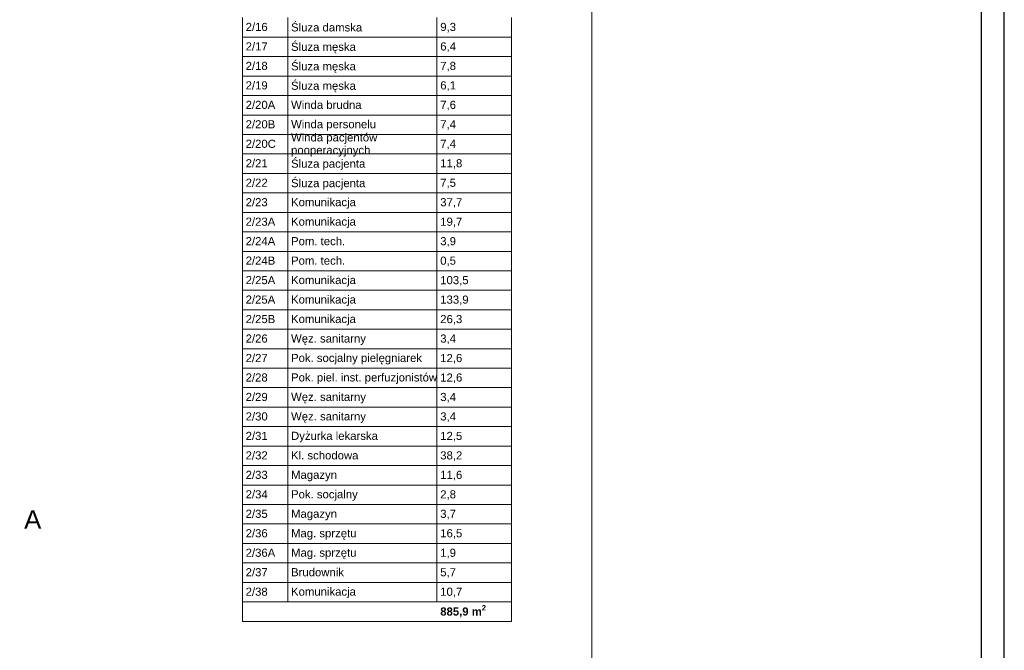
# Model space of a CAD drawing. Header units: millimetres. Extents: x -13944 to 84772, y -78836 to -35317.
# Tile 84 of 85: x 63520 to 84772, y -62569 to -48969. Entities that reach past the tile are written whole.
import ezdxf

# ---------------------------------------------------------------- set-up
doc = ezdxf.new("R2010")
doc.units = ezdxf.units.MM
doc.header["$MEASUREMENT"] = 0
for name, color, linetype, lineweight in [('0_Nr_pióra__2', 7, 'Continuous', 15), ('0_Nr_pióra__4', 7, 'Continuous', 25), ('0_Nr_pióra__6', 7, 'Continuous', 35), ('Znaczniki - Przekroje_Nr_pióra__5', 7, 'Continuous', 35)]:
    doc.layers.add(name, color=color, linetype=linetype, lineweight=lineweight)
doc.styles.add('GENERATED_STYLE_1', font='txt')
doc.styles.add('GENERATED_STYLE_2', font='txt')

msp = doc.modelspace()

# ---------------------------------------------------------------- linework, layer by layer
at = {"layer": '0_Nr_pióra__2', "linetype": 'Continuous'}
for p, q in [((75871.934, -77136.04), (75871.934, -37336.041)), ((68327.186, -48924.777), (68327.186, -49344.777)), ((69307.186, -48924.777), (69307.186, -49344.777)), ((69307.186, -48924.777), (69307.186, -49344.777)), ((72527.186, -48924.777), (72527.186, -49344.777)), ((72527.186, -48924.777), (72527.186, -49344.777)), ((74137.186, -48924.777), (74137.186, -49344.777)), ((68327.186, -49344.777), (69307.186, -49344.777)), ((68327.186, -49344.777), (69307.186, -49344.777)), ((68327.186, -49344.777), (68327.186, -49764.777)), ((69307.186, -49344.777), (69307.186, -49764.777)), ((69307.186, -49344.777), (72527.186, -49344.777)), ((69307.186, -49344.777), (72527.186, -49344.777)), ((69307.186, -49344.777), (69307.186, -49764.777)), ((72527.186, -49344.777), (72527.186, -49764.777)), ((72527.186, -49344.777), (74137.186, -49344.777)), ((72527.186, -49344.777), (74137.186, -49344.777)), ((72527.186, -49344.777), (72527.186, -49764.777)), ((74137.186, -49344.777), (74137.186, -49764.777)), ((68327.186, -49764.777), (69307.186, -49764.777)), ((68327.186, -49764.777), (69307.186, -49764.777)), ((68327.186, -49764.777), (68327.186, -50184.777)), ((69307.186, -49764.777), (69307.186, -50184.777)), ((69307.186, -49764.777), (72527.186, -49764.777)), ((69307.186, -49764.777), (72527.186, -49764.777)), ((69307.186, -49764.777), (69307.186, -50184.777)), ((72527.186, -49764.777), (72527.186, -50184.777)), ((72527.186, -49764.777), (74137.186, -49764.777)), ((72527.186, -49764.777), (74137.186, -49764.777)), ((72527.186, -49764.777), (72527.186, -50184.777)), ((74137.186, -49764.777), (74137.186, -50184.777)), ((68327.186, -50184.777), (69307.186, -50184.777)), ((68327.186, -50184.777), (69307.186, -50184.777)), ((68327.186, -50184.777), (68327.186, -50604.777)), ((69307.186, -50184.777), (69307.186, -50604.777)), ((69307.186, -50184.777), (72527.186, -50184.777)), ((69307.186, -50184.777), (72527.186, -50184.777)), ((69307.186, -50184.777), (69307.186, -50604.777)), ((72527.186, -50184.777), (72527.186, -50604.777)), ((72527.186, -50184.777), (74137.186, -50184.777)), ((72527.186, -50184.777), (74137.186, -50184.777)), ((72527.186, -50184.777), (72527.186, -50604.777)), ((74137.186, -50184.777), (74137.186, -50604.777)), ((68327.186, -50604.777), (69307.186, -50604.777)), ((68327.186, -50604.777), (69307.186, -50604.777)), ((68327.186, -50604.777), (68327.186, -51024.777)), ((69307.186, -50604.777), (69307.186, -51024.777)), ((69307.186, -50604.777), (72527.186, -50604.777)), ((69307.186, -50604.777), (72527.186, -50604.777)), ((69307.186, -50604.777), (69307.186, -51024.777)), ((72527.186, -50604.777), (72527.186, -51024.777)), ((72527.186, -50604.777), (74137.186, -50604.777)), ((72527.186, -50604.777), (74137.186, -50604.777)), ((72527.186, -50604.777), (72527.186, -51024.777)), ((74137.186, -50604.777), (74137.186, -51024.777)), ((68327.186, -51024.777), (69307.186, -51024.777)), ((68327.186, -51024.777), (69307.186, -51024.777)), ((68327.186, -51024.777), (68327.186, -51444.777)), ((69307.186, -51024.777), (69307.186, -51444.777)), ((69307.186, -51024.777), (72527.186, -51024.777)), ((69307.186, -51024.777), (72527.186, -51024.777)), ((69307.186, -51024.777), (69307.186, -51444.777)), ((72527.186, -51024.777), (72527.186, -51444.777)), ((72527.186, -51024.777), (74137.186, -51024.777)), ((72527.186, -51024.777), (74137.186, -51024.777)), ((72527.186, -51024.777), (72527.186, -51444.777)), ((74137.186, -51024.777), (74137.186, -51444.777)), ((68327.186, -51444.777), (69307.186, -51444.777)), ((68327.186, -51444.777), (69307.186, -51444.777)), ((68327.186, -51444.777), (68327.186, -51864.777)), ((69307.186, -51444.777), (69307.186, -51864.777)), ((69307.186, -51444.777), (72527.186, -51444.777)), ((69307.186, -51444.777), (72527.186, -51444.777)), ((69307.186, -51444.777), (69307.186, -51864.777)), ((72527.186, -51444.777), (72527.186, -51864.777)), ((72527.186, -51444.777), (74137.186, -51444.777)), ((72527.186, -51444.777), (74137.186, -51444.777)), ((72527.186, -51444.777), (72527.186, -51864.777)), ((74137.186, -51444.777), (74137.186, -51864.777)), ((68327.186, -51864.777), (69307.186, -51864.777)), ((68327.186, -51864.777), (69307.186, -51864.777)), ((68327.186, -51864.777), (68327.186, -52284.777)), ((69307.186, -51864.777), (69307.186, -52284.777)), ((69307.186, -51864.777), (72527.186, -51864.777)), ((69307.186, -51864.777), (72527.186, -51864.777)), ((69307.186, -51864.777), (69307.186, -52284.777)), ((72527.186, -51864.777), (72527.186, -52284.777)), ((72527.186, -51864.777), (74137.186, -51864.777)), ((72527.186, -51864.777), (74137.186, -51864.777)), ((72527.186, -51864.777), (72527.186, -52284.777)), ((74137.186, -51864.777), (74137.186, -52284.777)), ((68327.186, -52284.777), (69307.186, -52284.777)), ((68327.186, -52284.777), (69307.186, -52284.777)), ((68327.186, -52284.777), (68327.186, -52704.777)), ((69307.186, -52284.777), (69307.186, -52704.777)), ((69307.186, -52284.777), (72527.186, -52284.777)), ((69307.186, -52284.777), (72527.186, -52284.777)), ((69307.186, -52284.777), (69307.186, -52704.777)), ((72527.186, -52284.777), (72527.186, -52704.777)), ((72527.186, -52284.777), (74137.186, -52284.777)), ((72527.186, -52284.777), (74137.186, -52284.777)), ((72527.186, -52284.777), (72527.186, -52704.777)), ((74137.186, -52284.777), (74137.186, -52704.777)), ((68327.186, -52704.777), (69307.186, -52704.777)), ((68327.186, -52704.777), (69307.186, -52704.777)), ((68327.186, -52704.777), (68327.186, -53124.777)), ((69307.186, -52704.777), (69307.186, -53124.777)), ((69307.186, -52704.777), (72527.186, -52704.777)), ((69307.186, -52704.777), (72527.186, -52704.777)), ((69307.186, -52704.777), (69307.186, -53124.777)), ((72527.186, -52704.777), (72527.186, -53124.777)), ((72527.186, -52704.777), (74137.186, -52704.777)), ((72527.186, -52704.777), (74137.186, -52704.777)), ((72527.186, -52704.777), (72527.186, -53124.777)), ((74137.186, -52704.777), (74137.186, -53124.777)), ((68327.186, -53124.777), (69307.186, -53124.777)), ((68327.186, -53124.777), (69307.186, -53124.777)), ((68327.186, -53124.777), (68327.186, -53544.777)), ((69307.186, -53124.777), (69307.186, -53544.777)), ((69307.186, -53124.777), (72527.186, -53124.777)), ((69307.186, -53124.777), (72527.186, -53124.777)), ((69307.186, -53124.777), (69307.186, -53544.777)), ((72527.186, -53124.777), (72527.186, -53544.777)), ((72527.186, -53124.777), (74137.186, -53124.777)), ((72527.186, -53124.777), (74137.186, -53124.777)), ((72527.186, -53124.777), (72527.186, -53544.777)), ((74137.186, -53124.777), (74137.186, -53544.777)), ((68327.186, -53544.777), (69307.186, -53544.777)), ((68327.186, -53544.777), (69307.186, -53544.777)), ((68327.186, -53544.777), (68327.186, -53964.777)), ((69307.186, -53544.777), (69307.186, -53964.777)), ((69307.186, -53544.777), (72527.186, -53544.777)), ((69307.186, -53544.777), (72527.186, -53544.777)), ((69307.186, -53544.777), (69307.186, -53964.777)), ((72527.186, -53544.777), (72527.186, -53964.777)), ((72527.186, -53544.777), (74137.186, -53544.777)), ((72527.186, -53544.777), (74137.186, -53544.777)), ((72527.186, -53544.777), (72527.186, -53964.777)), ((74137.186, -53544.777), (74137.186, -53964.777)), ((68327.186, -53964.777), (69307.186, -53964.777)), ((68327.186, -53964.777), (69307.186, -53964.777)), ((68327.186, -53964.777), (68327.186, -54384.777)), ((69307.186, -53964.777), (69307.186, -54384.777)), ((69307.186, -53964.777), (72527.186, -53964.777)), ((69307.186, -53964.777), (72527.186, -53964.777)), ((69307.186, -53964.777), (69307.186, -54384.777)), ((72527.186, -53964.777), (72527.186, -54384.777)), ((72527.186, -53964.777), (74137.186, -53964.777)), ((72527.186, -53964.777), (74137.186, -53964.777)), ((72527.186, -53964.777), (72527.186, -54384.777)), ((74137.186, -53964.777), (74137.186, -54384.777)), ((68327.186, -54384.777), (69307.186, -54384.777)), ((68327.186, -54384.777), (69307.186, -54384.777)), ((68327.186, -54384.777), (68327.186, -54804.777)), ((69307.186, -54384.777), (69307.186, -54804.777)), ((69307.186, -54384.777), (72527.186, -54384.777)), ((69307.186, -54384.777), (72527.186, -54384.777)), ((69307.186, -54384.777), (69307.186, -54804.777)), ((72527.186, -54384.777), (72527.186, -54804.777)), ((72527.186, -54384.777), (74137.186, -54384.777)), ((72527.186, -54384.777), (74137.186, -54384.777)), ((72527.186, -54384.777), (72527.186, -54804.777)), ((74137.186, -54384.777), (74137.186, -54804.777)), ((68327.186, -54804.777), (69307.186, -54804.777)), ((68327.186, -54804.777), (69307.186, -54804.777)), ((68327.186, -54804.777), (68327.186, -55224.777)), ((69307.186, -54804.777), (69307.186, -55224.777)), ((69307.186, -54804.777), (72527.186, -54804.777)), ((69307.186, -54804.777), (72527.186, -54804.777)), ((69307.186, -54804.777), (69307.186, -55224.777)), ((72527.186, -54804.777), (72527.186, -55224.777)), ((72527.186, -54804.777), (74137.186, -54804.777)), ((72527.186, -54804.777), (74137.186, -54804.777)), ((72527.186, -54804.777), (72527.186, -55224.777)), ((74137.186, -54804.777), (74137.186, -55224.777)), ((68327.186, -55224.777), (69307.186, -55224.777)), ((68327.186, -55224.777), (69307.186, -55224.777)), ((68327.186, -55224.777), (68327.186, -55644.777)), ((69307.186, -55224.777), (69307.186, -55644.777)), ((69307.186, -55224.777), (72527.186, -55224.777)), ((69307.186, -55224.777), (72527.186, -55224.777)), ((69307.186, -55224.777), (69307.186, -55644.777)), ((72527.186, -55224.777), (72527.186, -55644.777)), ((72527.186, -55224.777), (74137.186, -55224.777)), ((72527.186, -55224.777), (74137.186, -55224.777)), ((72527.186, -55224.777), (72527.186, -55644.777)), ((74137.186, -55224.777), (74137.186, -55644.777)), ((68327.186, -55644.777), (69307.186, -55644.777)), ((68327.186, -55644.777), (69307.186, -55644.777)), ((68327.186, -55644.777), (68327.186, -56064.777)), ((69307.186, -55644.777), (69307.186, -56064.777)), ((69307.186, -55644.777), (72527.186, -55644.777)), ((69307.186, -55644.777), (72527.186, -55644.777)), ((69307.186, -55644.777), (69307.186, -56064.777)), ((72527.186, -55644.777), (72527.186, -56064.777)), ((72527.186, -55644.777), (74137.186, -55644.777)), ((72527.186, -55644.777), (74137.186, -55644.777)), ((72527.186, -55644.777), (72527.186, -56064.777)), ((74137.186, -55644.777), (74137.186, -56064.777)), ((68327.186, -56064.777), (69307.186, -56064.777)), ((68327.186, -56064.777), (69307.186, -56064.777)), ((68327.186, -56064.777), (68327.186, -56484.777)), ((69307.186, -56064.777), (69307.186, -56484.777)), ((69307.186, -56064.777), (72527.186, -56064.777)), ((69307.186, -56064.777), (72527.186, -56064.777)), ((69307.186, -56064.777), (69307.186, -56484.777)), ((72527.186, -56064.777), (72527.186, -56484.777)), ((72527.186, -56064.777), (74137.186, -56064.777)), ((72527.186, -56064.777), (74137.186, -56064.777)), ((72527.186, -56064.777), (72527.186, -56484.777)), ((74137.186, -56064.777), (74137.186, -56484.777)), ((68327.186, -56484.777), (69307.186, -56484.777)), ((68327.186, -56484.777), (69307.186, -56484.777)), ((68327.186, -56484.777), (68327.186, -56904.777)), ((69307.186, -56484.777), (69307.186, -56904.777)), ((69307.186, -56484.777), (72527.186, -56484.777)), ((69307.186, -56484.777), (72527.186, -56484.777)), ((69307.186, -56484.777), (69307.186, -56904.777)), ((72527.186, -56484.777), (72527.186, -56904.777)), ((72527.186, -56484.777), (74137.186, -56484.777)), ((72527.186, -56484.777), (74137.186, -56484.777)), ((72527.186, -56484.777), (72527.186, -56904.777)), ((74137.186, -56484.777), (74137.186, -56904.777)), ((68327.186, -56904.777), (69307.186, -56904.777)), ((68327.186, -56904.777), (69307.186, -56904.777)), ((68327.186, -56904.777), (68327.186, -57324.777)), ((69307.186, -56904.777), (69307.186, -57324.777)), ((69307.186, -56904.777), (72527.186, -56904.777)), ((69307.186, -56904.777), (72527.186, -56904.777)), ((69307.186, -56904.777), (69307.186, -57324.777)), ((72527.186, -56904.777), (72527.186, -57324.777)), ((72527.186, -56904.777), (74137.186, -56904.777)), ((72527.186, -56904.777), (74137.186, -56904.777)), ((72527.186, -56904.777), (72527.186, -57324.777)), ((74137.186, -56904.777), (74137.186, -57324.777)), ((68327.186, -57324.777), (69307.186, -57324.777)), ((68327.186, -57324.777), (69307.186, -57324.777)), ((68327.186, -57324.777), (68327.186, -57744.777)), ((69307.186, -57324.777), (69307.186, -57744.777)), ((69307.186, -57324.777), (72527.186, -57324.777)), ((69307.186, -57324.777), (72527.186, -57324.777)), ((69307.186, -57324.777), (69307.186, -57744.777)), ((72527.186, -57324.777), (72527.186, -57744.777)), ((72527.186, -57324.777), (74137.186, -57324.777)), ((72527.186, -57324.777), (74137.186, -57324.777)), ((72527.186, -57324.777), (72527.186, -57744.777)), ((74137.186, -57324.777), (74137.186, -57744.777)), ((68327.186, -57744.777), (69307.186, -57744.777)), ((68327.186, -57744.777), (69307.186, -57744.777)), ((68327.186, -57744.777), (68327.186, -58164.777)), ((69307.186, -57744.777), (69307.186, -58164.777)), ((69307.186, -57744.777), (72527.186, -57744.777)), ((69307.186, -57744.777), (72527.186, -57744.777)), ((69307.186, -57744.777), (69307.186, -58164.777)), ((72527.186, -57744.777), (72527.186, -58164.777)), ((72527.186, -57744.777), (74137.186, -57744.777)), ((72527.186, -57744.777), (74137.186, -57744.777)), ((72527.186, -57744.777), (72527.186, -58164.777)), ((74137.186, -57744.777), (74137.186, -58164.777)), ((68327.186, -58164.777), (68327.186, -58584.777)), ((68327.186, -58164.777), (69307.186, -58164.777)), ((69307.186, -58164.777), (69307.186, -58584.777)), ((69307.186, -58164.777), (69307.186, -58584.777)), ((69307.186, -58164.777), (72527.186, -58164.777)), ((72527.186, -58164.777), (72527.186, -58584.777)), ((72527.186, -58164.777), (72527.186, -58584.777)), ((72527.186, -58164.777), (74137.186, -58164.777)), ((74137.186, -58164.777), (74137.186, -58584.777)), ((68327.186, -58584.777), (69307.186, -58584.777)), ((68327.186, -58584.777), (68327.186, -59004.777)), ((69307.186, -58584.777), (69307.186, -59004.777)), ((69307.186, -58584.777), (72527.186, -58584.777)), ((69307.186, -58584.777), (69307.186, -59004.777)), ((72527.186, -58584.777), (72527.186, -59004.777)), ((72527.186, -58584.777), (74137.186, -58584.777)), ((72527.186, -58584.777), (72527.186, -59004.777)), ((74137.186, -58584.777), (74137.186, -59004.777)), ((68327.186, -59004.777), (69307.186, -59004.777)), ((68327.186, -59004.777), (69307.186, -59004.777)), ((68327.186, -59004.777), (68327.186, -59424.777)), ((69307.186, -59004.777), (69307.186, -59424.777)), ((69307.186, -59004.777), (72527.186, -59004.777)), ((69307.186, -59004.777), (72527.186, -59004.777)), ((69307.186, -59004.777), (69307.186, -59424.777)), ((72527.186, -59004.777), (72527.186, -59424.777)), ((72527.186, -59004.777), (74137.186, -59004.777)), ((72527.186, -59004.777), (74137.186, -59004.777)), ((72527.186, -59004.777), (72527.186, -59424.777)), ((74137.186, -59004.777), (74137.186, -59424.777)), ((68327.186, -59424.777), (69307.186, -59424.777)), ((68327.186, -59424.777), (69307.186, -59424.777)), ((68327.186, -59424.777), (68327.186, -59844.777)), ((69307.186, -59424.777), (69307.186, -59844.777)), ((69307.186, -59424.777), (72527.186, -59424.777)), ((69307.186, -59424.777), (72527.186, -59424.777)), ((69307.186, -59424.777), (69307.186, -59844.777)), ((72527.186, -59424.777), (72527.186, -59844.777)), ((72527.186, -59424.777), (74137.186, -59424.777)), ((72527.186, -59424.777), (74137.186, -59424.777)), ((72527.186, -59424.777), (72527.186, -59844.777)), ((74137.186, -59424.777), (74137.186, -59844.777)), ((68327.186, -59844.777), (69307.186, -59844.777)), ((68327.186, -59844.777), (69307.186, -59844.777)), ((68327.186, -59844.777), (68327.186, -60264.777)), ((69307.186, -59844.777), (69307.186, -60264.777)), ((69307.186, -59844.777), (72527.186, -59844.777)), ((69307.186, -59844.777), (72527.186, -59844.777)), ((69307.186, -59844.777), (69307.186, -60264.777)), ((72527.186, -59844.777), (72527.186, -60264.777)), ((72527.186, -59844.777), (74137.186, -59844.777)), ((72527.186, -59844.777), (74137.186, -59844.777)), ((72527.186, -59844.777), (72527.186, -60264.777)), ((74137.186, -59844.777), (74137.186, -60264.777)), ((68327.186, -60264.777), (69307.186, -60264.777)), ((68327.186, -60264.777), (69307.186, -60264.777)), ((68327.186, -60264.777), (68327.186, -60684.777)), ((69307.186, -60264.777), (69307.186, -60684.777)), ((69307.186, -60264.777), (72527.186, -60264.777)), ((69307.186, -60264.777), (72527.186, -60264.777)), ((69307.186, -60264.777), (69307.186, -60684.777)), ((72527.186, -60264.777), (72527.186, -60684.777)), ((72527.186, -60264.777), (74137.186, -60264.777)), ((72527.186, -60264.777), (74137.186, -60264.777)), ((72527.186, -60264.777), (72527.186, -60684.777)), ((74137.186, -60264.777), (74137.186, -60684.777)), ((68327.186, -60684.777), (69307.186, -60684.777)), ((68327.186, -60684.777), (69307.186, -60684.777)), ((68327.186, -60684.777), (68327.186, -61104.777)), ((69307.186, -60684.777), (69307.186, -61104.777)), ((69307.186, -60684.777), (72527.186, -60684.777)), ((69307.186, -60684.777), (72527.186, -60684.777)), ((69307.186, -60684.777), (69307.186, -61104.777)), ((72527.186, -60684.777), (72527.186, -61104.777)), ((72527.186, -60684.777), (74137.186, -60684.777)), ((72527.186, -60684.777), (74137.186, -60684.777)), ((72527.186, -60684.777), (72527.186, -61104.777)), ((74137.186, -60684.777), (74137.186, -61104.777)), ((68327.186, -61104.777), (69307.186, -61104.777)), ((68327.186, -61104.777), (69307.186, -61104.777)), ((68327.186, -61104.777), (68327.186, -61944.777)), ((69307.186, -61104.777), (69307.186, -61524.777)), ((69307.186, -61104.777), (72527.186, -61104.777)), ((69307.186, -61104.777), (72527.186, -61104.777)), ((69307.186, -61104.777), (69307.186, -61524.777)), ((72527.186, -61104.777), (72527.186, -61524.777)), ((72527.186, -61104.777), (74137.186, -61104.777)), ((72527.186, -61104.777), (74137.186, -61104.777)), ((72527.186, -61104.777), (72527.186, -61524.777)), ((74137.186, -61104.777), (74137.186, -61944.777)), ((68327.186, -61524.777), (69307.186, -61524.777)), ((69307.186, -61524.777), (72527.186, -61524.777)), ((72527.186, -61524.777), (74137.186, -61524.777)), ((68327.186, -61944.777), (69307.186, -61944.777)), ((69307.186, -61944.777), (72527.186, -61944.777)), ((72527.186, -61944.777), (74137.186, -61944.777))]:
    msp.add_line(p, q, dxfattribs=at)
at = {"layer": '0_Nr_pióra__4', "linetype": 'Continuous', "flags": 128}
for points in [[(84771.934, -35317.498), (-13943.569, -35317.498), (-13943.569, -78836.041), (84771.934, -78836.041)], [(-9110.033, -37336.041), (84271.934, -37336.041), (84271.934, -78336.041), (-9110.033, -78336.041)]]:
    msp.add_lwpolyline(points, close=True, dxfattribs=at)

# ---------------------------------------------------------------- texts
at = {"layer": '0_Nr_pióra__6', "linetype": 'Continuous', "char_height": 175, "attachment_point": 4}
for s, insert, style in [('\\A1;{\\fArial|b0|i0|c238|p38;2/16}', (68397.186, -49126.216), 'GENERATED_STYLE_1'), ('\\A1;{\\fArial|b0|i0|c238|p38;Śluza damska}', (69377.186, -49136.137), 'GENERATED_STYLE_1'), ('\\A1;{\\fArial|b0|i0|c238|p38;9,3}', (72597.186, -49141.756), 'GENERATED_STYLE_1'), ('\\A1;{\\fArial|b0|i0|c238|p38;2/17}', (68397.186, -49546.216), 'GENERATED_STYLE_1'), ('\\A1;{\\fArial|b0|i0|c238|p38;Śluza męska}', (69377.186, -49579.897), 'GENERATED_STYLE_1'), ('\\A1;{\\fArial|b0|i0|c238|p38;6,4}', (72597.186, -49561.756), 'GENERATED_STYLE_1'), ('\\A1;{\\fArial|b0|i0|c238|p38;2/18}', (68397.186, -49966.216), 'GENERATED_STYLE_1'), ('\\A1;{\\fArial|b0|i0|c238|p38;Śluza męska}', (69377.186, -49999.897), 'GENERATED_STYLE_1'), ('\\A1;{\\fArial|b0|i0|c238|p38;7,8}', (72597.186, -49981.756), 'GENERATED_STYLE_1'), ('\\A1;{\\fArial|b0|i0|c238|p38;2/19}', (68397.186, -50386.216), 'GENERATED_STYLE_1'), ('\\A1;{\\fArial|b0|i0|c238|p38;Śluza męska}', (69377.186, -50419.897), 'GENERATED_STYLE_1'), ('\\A1;{\\fArial|b0|i0|c238|p38;6,1}', (72597.186, -50401.756), 'GENERATED_STYLE_1'), ('\\A1;{\\fArial|b0|i0|c238|p38;2/20A}', (68397.186, -50806.216), 'GENERATED_STYLE_1'), ('\\A1;{\\fArial|b0|i0|c238|p38;Winda brudna}', (69377.186, -50806.156), 'GENERATED_STYLE_1'), ('\\A1;{\\fArial|b0|i0|c238|p38;7,6}', (72597.186, -50821.756), 'GENERATED_STYLE_1'), ('\\A1;{\\fArial|b0|i0|c238|p38;2/20B}', (68397.186, -51226.216), 'GENERATED_STYLE_1'), ('\\A1;{\\fArial|b0|i0|c238|p38;Winda personelu}', (69377.186, -51248.596), 'GENERATED_STYLE_1'), ('\\A1;{\\fArial|b0|i0|c238|p38;7,4}', (72597.186, -51241.756), 'GENERATED_STYLE_1'), ('\\A1;{\\fArial|b0|i0|c238|p38;2/20C}', (68397.186, -51646.216), 'GENERATED_STYLE_1'), ('\\A1;{\\fArial|b0|i0|c238|p38;7,4}', (72597.186, -51661.756), 'GENERATED_STYLE_1'), ('\\A1;{\\fArial|b0|i0|c238|p38;2/21}', (68397.186, -52066.216), 'GENERATED_STYLE_1'), ('\\A1;{\\fArial|b0|i0|c238|p38;Śluza pacjenta}', (69377.186, -52099.897), 'GENERATED_STYLE_1'), ('\\A1;{\\fArial|b0|i0|c238|p38;11,8}', (72597.186, -52081.756), 'GENERATED_STYLE_1'), ('\\A1;{\\fArial|b0|i0|c238|p38;2/22}', (68397.186, -52486.216), 'GENERATED_STYLE_1'), ('\\A1;{\\fArial|b0|i0|c238|p38;Śluza pacjenta}', (69377.186, -52519.897), 'GENERATED_STYLE_1'), ('\\A1;{\\fArial|b0|i0|c238|p38;7,5}', (72597.186, -52501.756), 'GENERATED_STYLE_1'), ('\\A1;{\\fArial|b0|i0|c238|p38;2/23}', (68397.186, -52906.276), 'GENERATED_STYLE_1'), ('\\A1;{\\fArial|b0|i0|c238|p38;Komunikacja}', (69377.186, -52929.976), 'GENERATED_STYLE_1'), ('\\A1;{\\fArial|b0|i0|c238|p38;37,7}', (72597.186, -52921.756), 'GENERATED_STYLE_1'), ('\\A1;{\\fArial|b0|i0|c238|p38;2/23A}', (68397.186, -53326.276), 'GENERATED_STYLE_1'), ('\\A1;{\\fArial|b0|i0|c238|p38;Komunikacja}', (69377.186, -53349.977), 'GENERATED_STYLE_1'), ('\\A1;{\\fArial|b0|i0|c238|p38;19,7}', (72597.186, -53341.757), 'GENERATED_STYLE_1'), ('\\A1;{\\fArial|b0|i0|c238|p38;2/24A}', (68397.186, -53746.216), 'GENERATED_STYLE_1'), ('\\A1;{\\fArial|b0|i0|c238|p38;Pom. tech.}', (69377.186, -53746.156), 'GENERATED_STYLE_1'), ('\\A1;{\\fArial|b0|i0|c238|p38;3,9}', (72597.186, -53761.756), 'GENERATED_STYLE_1'), ('\\A1;{\\fArial|b0|i0|c238|p38;2/24B}', (68397.186, -54166.216), 'GENERATED_STYLE_1'), ('\\A1;{\\fArial|b0|i0|c238|p38;Pom. tech.}', (69377.186, -54166.156), 'GENERATED_STYLE_1'), ('\\A1;{\\fArial|b0|i0|c238|p38;0,5}', (72597.186, -54181.756), 'GENERATED_STYLE_1'), ('\\A1;{\\fArial|b0|i0|c238|p38;2/25A}', (68397.186, -54586.216), 'GENERATED_STYLE_1'), ('\\A1;{\\fArial|b0|i0|c238|p38;Komunikacja}', (69377.186, -54609.976), 'GENERATED_STYLE_1'), ('\\A1;{\\fArial|b0|i0|c238|p38;103,5}', (72597.186, -54601.756), 'GENERATED_STYLE_1'), ('\\A1;{\\fArial|b0|i0|c238|p38;2/25A}', (68397.186, -55006.216), 'GENERATED_STYLE_1'), ('\\A1;{\\fArial|b0|i0|c238|p38;Komunikacja}', (69377.186, -55029.976), 'GENERATED_STYLE_1'), ('\\A1;{\\fArial|b0|i0|c238|p38;133,9}', (72597.186, -55021.756), 'GENERATED_STYLE_1'), ('\\A1;{\\fArial|b0|i0|c238|p38;2/25B}', (68397.186, -55426.216), 'GENERATED_STYLE_1'), ('\\A1;{\\fArial|b0|i0|c238|p38;Komunikacja}', (69377.186, -55449.976), 'GENERATED_STYLE_1'), ('\\A1;{\\fArial|b0|i0|c238|p38;26,3}', (72597.186, -55441.756), 'GENERATED_STYLE_1'), ('\\A1;{\\fArial|b0|i0|c238|p38;2/26}', (68397.186, -55846.216), 'GENERATED_STYLE_1'), ('\\A1;{\\fArial|b0|i0|c238|p38;Węz. sanitarny}', (69377.186, -55869.976), 'GENERATED_STYLE_1'), ('\\A1;{\\fArial|b0|i0|c238|p38;3,4}', (72597.186, -55861.756), 'GENERATED_STYLE_1'), ('\\A1;{\\fArial|b0|i0|c238|p38;2/27}', (68397.186, -56266.216), 'GENERATED_STYLE_1'), ('\\A1;{\\fArial|b0|i0|c238|p38;Pok. socjalny pielęgniarek}', (69377.186, -56289.976), 'GENERATED_STYLE_1'), ('\\A1;{\\fArial|b0|i0|c238|p38;12,6}', (72597.186, -56281.756), 'GENERATED_STYLE_1'), ('\\A1;{\\fArial|b0|i0|c238|p38;2/28}', (68397.186, -56686.216), 'GENERATED_STYLE_1'), ('\\A1;{\\fArial|b0|i0|c238|p38;12,6}', (72597.186, -56701.756), 'GENERATED_STYLE_1'), ('\\A1;{\\fArial|b0|i0|c238|p38;2/29}', (68397.186, -57106.216), 'GENERATED_STYLE_1'), ('\\A1;{\\fArial|b0|i0|c238|p38;Węz. sanitarny}', (69377.186, -57129.976), 'GENERATED_STYLE_1'), ('\\A1;{\\fArial|b0|i0|c238|p38;3,4}', (72597.186, -57121.756), 'GENERATED_STYLE_1'), ('\\A1;{\\fArial|b0|i0|c238|p38;2/30}', (68397.186, -57526.276), 'GENERATED_STYLE_1'), ('\\A1;{\\fArial|b0|i0|c238|p38;Węz. sanitarny}', (69377.186, -57549.976), 'GENERATED_STYLE_1'), ('\\A1;{\\fArial|b0|i0|c238|p38;3,4}', (72597.186, -57541.756), 'GENERATED_STYLE_1'), ('\\A1;{\\fArial|b0|i0|c238|p38;2/31}', (68397.186, -57946.276), 'GENERATED_STYLE_1'), ('\\A1;{\\fArial|b0|i0|c238|p38;Dyżurka lekarska}', (69377.186, -57969.976), 'GENERATED_STYLE_1'), ('\\A1;{\\fArial|b0|i0|c238|p38;12,5}', (72597.186, -57961.756), 'GENERATED_STYLE_1'), ('\\A1;{\\fArial|b0|i0|c238|p38;2/32}', (68397.186, -58366.277), 'GENERATED_STYLE_1'), ('\\A1;{\\fArial|b0|i0|c238|p38;Kl. schodowa}', (69377.186, -58366.156), 'GENERATED_STYLE_1'), ('\\A1;{\\fArial|b0|i0|c238|p38;38,2}', (72597.186, -58381.756), 'GENERATED_STYLE_1'), ('\\A1;{\\fArial|b0|i0|c238|p38;2/33}', (68397.186, -58786.276), 'GENERATED_STYLE_1'), ('\\A1;{\\fArial|b0|i0|c238|p38;Magazyn}', (69377.186, -58809.976), 'GENERATED_STYLE_1'), ('\\A1;{\\fArial|b0|i0|c238|p38;11,6}', (72597.186, -58801.756), 'GENERATED_STYLE_1'), ('\\A1;{\\fArial|b0|i0|c238|p38;2/34}', (68397.186, -59206.276), 'GENERATED_STYLE_1'), ('\\A1;{\\fArial|b0|i0|c238|p38;Pok. socjalny}', (69377.186, -59229.976), 'GENERATED_STYLE_1'), ('\\A1;{\\fArial|b0|i0|c238|p38;2,8}', (72597.186, -59221.756), 'GENERATED_STYLE_1'), ('\\A1;{\\fArial|b0|i0|c238|p38;2/35}', (68397.186, -59626.276), 'GENERATED_STYLE_1'), ('\\A1;{\\fArial|b0|i0|c238|p38;Magazyn}', (69377.186, -59649.976), 'GENERATED_STYLE_1'), ('\\A1;{\\fArial|b0|i0|c238|p38;3,7}', (72597.186, -59641.756), 'GENERATED_STYLE_1'), ('\\A1;{\\fArial|b0|i0|c238|p38;2/36}', (68397.186, -60046.276), 'GENERATED_STYLE_1'), ('\\A1;{\\fArial|b0|i0|c238|p38;Mag. sprzętu}', (69377.186, -60069.976), 'GENERATED_STYLE_1'), ('\\A1;{\\fArial|b0|i0|c238|p38;16,5}', (72597.186, -60061.756), 'GENERATED_STYLE_1'), ('\\A1;{\\fArial|b0|i0|c238|p38;2/36A}', (68397.186, -60466.276), 'GENERATED_STYLE_1'), ('\\A1;{\\fArial|b0|i0|c238|p38;Mag. sprzętu}', (69377.186, -60489.976), 'GENERATED_STYLE_1'), ('\\A1;{\\fArial|b0|i0|c238|p38;1,9}', (72597.186, -60481.756), 'GENERATED_STYLE_1'), ('\\A1;{\\fArial|b0|i0|c238|p38;2/37}', (68397.186, -60886.276), 'GENERATED_STYLE_1'), ('\\A1;{\\fArial|b0|i0|c238|p38;Brudownik}', (69377.186, -60886.156), 'GENERATED_STYLE_1'), ('\\A1;{\\fArial|b0|i0|c238|p38;5,7}', (72597.186, -60901.756), 'GENERATED_STYLE_1'), ('\\A1;{\\fArial|b0|i0|c238|p38;2/38}', (68397.186, -61306.276), 'GENERATED_STYLE_1'), ('\\A1;{\\fArial|b0|i0|c238|p38;Komunikacja}', (69377.186, -61329.976), 'GENERATED_STYLE_1'), ('\\A1;{\\fArial|b1|i0|c238|p38;885,9 m\\fArial|b1|i0|c238|p38;\\A1{\\H.66x;\\S2^  ;}}', (72597.186, -61732.472), 'GENERATED_STYLE_2'), ('\\A1;{\\fArial|b0|i0|c238|p38;10,7}', (72597.186, -61321.756), 'GENERATED_STYLE_1')]:
    msp.add_mtext(s, dxfattribs=dict(at, insert=insert, style=style))
at = {"layer": '0_Nr_pióra__6', "linetype": 'Continuous', "char_height": 175, "width": 3080, "attachment_point": 4, "style": 'GENERATED_STYLE_1'}
for s, insert, line_spacing_factor in [('\\A1;{\\fArial|b0|i0|c238|p38;Winda pacjentów pooperacyjnych}', (69377.186, -51669.975), 0.937234), ('\\A1;{\\fArial|b0|i0|c238|p38;Pok. piel. inst. perfuzjonistów}', (69377.186, -56709.975), 0.930574)]:
    msp.add_mtext(s, dxfattribs=dict(at, insert=insert, line_spacing_factor=line_spacing_factor))
at = {"layer": 'Znaczniki - Przekroje_Nr_pióra__5', "insert": (63987.74, -59948.199), "char_height": 400, "attachment_point": 9, "style": 'GENERATED_STYLE_1'}
msp.add_mtext('\\A1;{\\fArial|b0|i0|c238|p38;A}', dxfattribs=at)

doc.saveas('drawing.dxf')
